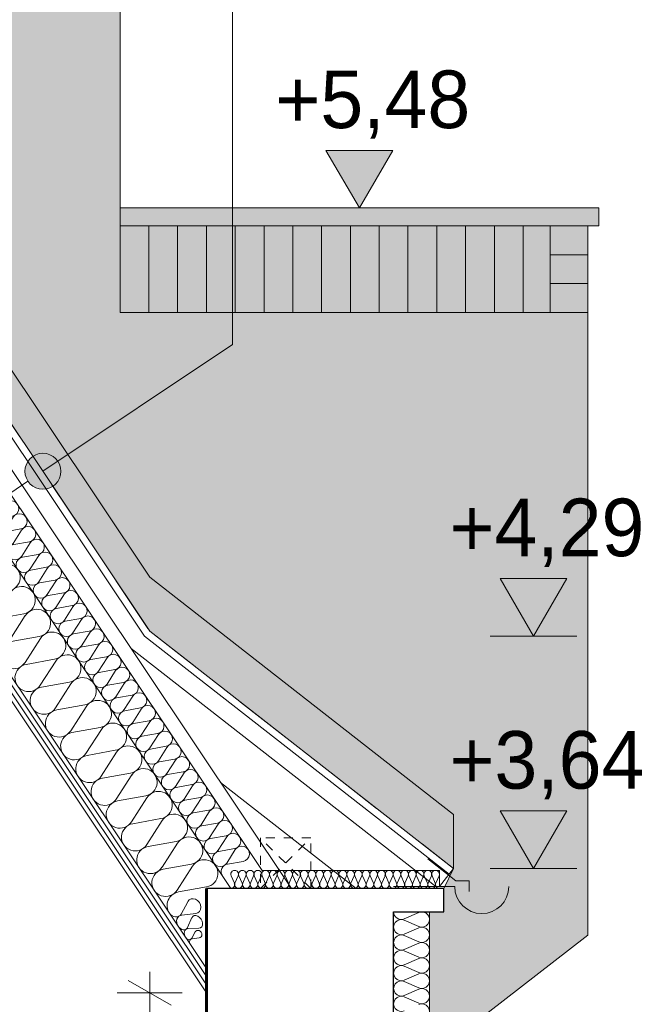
# Model space of a CAD drawing. Extents: x -723047 to -356759, y -30024 to 53940.
# Tile 30 of 121: x -687022 to -685290, y -9067 to -6332. Entities that reach past the tile are written whole.
import ezdxf

# ---------------------------------------------------------------- set-up
doc = ezdxf.new("R2010")
doc.units = 0
doc.header["$MEASUREMENT"] = 0
doc.linetypes.add('Hidden Line', pattern=[50, 25, -25])
doc.linetypes.add('Przerywana', pattern=[320, 160, -160])
for name, color, linetype, lineweight, true_color in [('Arch kolorystyka_Nr_Pióra__104', 7, 'Continuous', 13, 0x876532), ('Arch ocieplenie_Nr_Pióra__44', 7, 'Continuous', 13, 0x029e21), ('Arch stropy_Nr_Pióra__29', 7, 'Continuous', 9, 0x3dad99), ('Arch stropy_Nr_Pióra__44', 7, 'Continuous', 13, 0x029e21), ('arch wypelnienia_Nr_Pióra__108', 7, 'Continuous', 13, 0xfd8379), ('arch wypelnienia_Nr_Pióra__2', 7, 'Continuous', 13, 0x7f7f7f), ('arch wypelnienia_Nr_Pióra__88', 7, 'Continuous', 20, 0xfd4435), ('Inwent Izolacje_Nr_Pióra__2', 7, 'Continuous', 13, 0x7f7f7f), ('INWENT.ŚCIANY_Nr_Pióra__3', 7, 'Continuous', 13, 0xff6600)]:
    doc.layers.add(name, color=color, linetype=linetype, lineweight=lineweight, true_color=true_color)
for name, color, linetype in [('Arch ocieplenie', 7, 'Continuous'), ('Arch opisy', 7, 'Continuous'), ('Inwent Izolacje', 7, 'Continuous'), ('INWENT WYMIARY', 7, 'Continuous')]:
    doc.layers.add(name, color=color, linetype=linetype)
for name, color, linetype, lineweight in [('Arch opisy_Nr_Pióra__21', 7, 'Continuous', 9), ('Arch wykończenie_Nr_Pióra__21', 7, 'Continuous', 9), ('INWENT DACH_Nr_Pióra__21', 7, 'Continuous', 9), ('INWENT KONST. DREWNIANA_Nr_Pióra__21', 7, 'Continuous', 9), ('INWENT RURY SPUSTOWE_Nr_Pióra__21', 7, 'Continuous', 9), ('INWENT WYMIARY_Nr_Pióra__21', 7, 'Continuous', 9), ('INWENT. OKNA_Nr_Pióra__21', 7, 'Continuous', 9), ('INWENT.ŚCIANY_Nr_Pióra__1', 7, 'Continuous', 25), ('INWENT.ŚCIANY_Nr_Pióra__20', 1, 'Continuous', 60), ('INWENT.ŚCIANY_Nr_Pióra__21', 7, 'Continuous', 9)]:
    doc.layers.add(name, color=color, linetype=linetype, lineweight=lineweight)
doc.styles.add('GENERATED_STYLE_2', font='txt')
doc.dimstyles.new('GENERATED_STYLE__2', dxfattribs={"dimtxt": 160.000002, "dimasz": 91.2, "dimexe": 0.18, "dimexo": 0, "dimgap": 0.09, "dimtad": 1, "dimdec": 0, "dimlfac": 0.1, "dimzin": 0, "dimdsep": 46, "dimtxsty": 'GENERATED_STYLE_2', "dimblk": 'ARROWHEAD_2', "dimblk1": 'ARROWHEAD_2', "dimblk2": 'ARROWHEAD_2', "dimcen": 0.09, "dimclrd": 7, "dimclre": 7, "dimclrt": 7, "dimazin": 0, "dimtfac": 1, "dimtdec": 4, "dimtmove": 0, "dimatfit": 3, "dimfxl": 0, "dimtolj": 1, "dimtzin": 0, "dimarcsym": 0})

# ---------------------------------------------------------------- blocks, each defined once
blk = doc.blocks.new('Izolacja cieplna 14_117', base_point=(-686458.8, -8710.1))
at = {"layer": 'Arch ocieplenie_Nr_Pióra__44', "linetype": 'Continuous'}
for p, q in [((-687847.8, -6579), (-687824.1, -6541.7)), ((-687802.3, -6574.3), (-687845.8, -6582)), ((-687824, -6614.5), (-687800.3, -6577.3)), ((-687778.6, -6609.8), (-687822, -6617.5)), ((-687800.3, -6650), (-687776.6, -6612.8)), ((-687754.8, -6645.3), (-687798.3, -6653)), ((-687776.5, -6685.5), (-687752.8, -6648.3)), ((-687731.1, -6680.8), (-687774.5, -6688.5)), ((-687752.8, -6721), (-687729.1, -6683.8)), ((-687707.3, -6716.3), (-687750.8, -6724)), ((-687729, -6756.5), (-687705.3, -6719.3)), ((-687683.6, -6751.8), (-687727.1, -6759.5)), ((-687705.3, -6792.1), (-687681.6, -6754.8)), ((-687659.8, -6787.4), (-687703.3, -6795)), ((-687681.6, -6827.6), (-687657.9, -6790.3)), ((-687636.1, -6822.9), (-687679.6, -6830.5)), ((-687657.8, -6863.1), (-687634.1, -6825.8)), ((-687612.4, -6858.4), (-687655.8, -6866.1)), ((-687634.1, -6898.6), (-687610.4, -6861.4)), ((-687588.6, -6893.9), (-687632.1, -6901.6)), ((-687610.3, -6934.1), (-687586.6, -6896.9)), ((-687564.9, -6929.4), (-687608.3, -6937.1)), ((-687586.6, -6969.6), (-687562.9, -6932.4)), ((-687541.1, -6964.9), (-687584.6, -6972.6)), ((-687562.8, -7005.1), (-687539.1, -6967.9)), ((-687517.4, -7000.4), (-687560.8, -7008.1)), ((-687539.1, -7040.6), (-687515.4, -7003.4)), ((-687493.6, -7035.9), (-687537.1, -7043.6)), ((-687515.4, -7076.2), (-687491.6, -7038.9)), ((-687469.9, -7071.5), (-687513.4, -7079.1)), ((-687491.6, -7111.7), (-687467.9, -7074.4)), ((-687446.1, -7107), (-687489.6, -7114.7)), ((-687467.9, -7147.2), (-687444.2, -7110)), ((-687422.4, -7142.5), (-687465.9, -7150.2)), ((-687444.1, -7182.7), (-687420.4, -7145.5)), ((-687398.7, -7178), (-687442.1, -7185.7)), ((-687420.4, -7218.2), (-687396.7, -7181)), ((-687374.9, -7213.5), (-687418.4, -7221.2)), ((-687396.6, -7253.7), (-687372.9, -7216.5)), ((-687351.2, -7249), (-687394.6, -7256.7)), ((-687372.9, -7289.2), (-687349.2, -7252)), ((-687327.4, -7284.5), (-687370.9, -7292.2)), ((-687349.1, -7324.7), (-687325.4, -7287.5)), ((-687303.7, -7320), (-687347.2, -7327.7)), ((-687325.4, -7360.3), (-687301.7, -7323)), ((-687279.9, -7355.6), (-687323.4, -7363.2)), ((-687301.7, -7395.8), (-687277.9, -7358.5)), ((-687256.2, -7391.1), (-687299.7, -7398.8)), ((-687277.9, -7431.3), (-687254.2, -7394.1)), ((-687232.5, -7426.6), (-687275.9, -7434.3)), ((-687254.2, -7466.8), (-687230.5, -7429.6)), ((-687208.7, -7462.1), (-687252.2, -7469.8)), ((-687230.4, -7502.3), (-687206.7, -7465.1)), ((-687185, -7497.6), (-687228.4, -7505.3)), ((-687206.7, -7537.8), (-687183, -7500.6)), ((-687161.2, -7533.1), (-687204.7, -7540.8)), ((-687182.9, -7573.3), (-687159.2, -7536.1)), ((-687137.5, -7568.6), (-687180.9, -7576.3)), ((-687159.2, -7608.9), (-687135.5, -7571.6)), ((-687113.7, -7604.2), (-687157.2, -7611.8)), ((-687135.4, -7644.4), (-687111.7, -7607.1)), ((-687090, -7639.7), (-687133.5, -7647.4)), ((-687111.7, -7679.9), (-687088, -7642.7)), ((-687066.2, -7675.2), (-687109.7, -7682.9)), ((-687088, -7715.4), (-687064.3, -7678.2)), ((-687042.5, -7710.7), (-687086, -7718.4)), ((-687064.2, -7750.9), (-687040.5, -7713.7)), ((-687018.8, -7746.2), (-687062.2, -7753.9)), ((-687040.5, -7786.4), (-687016.8, -7749.2)), ((-686995, -7781.7), (-687038.5, -7789.4)), ((-687016.7, -7821.9), (-686993, -7784.7)), ((-686971.3, -7817.2), (-687014.7, -7824.9)), ((-686993, -7857.4), (-686969.3, -7820.2)), ((-686947.5, -7852.7), (-686991, -7860.4)), ((-686969.2, -7893), (-686945.5, -7855.7)), ((-686923.8, -7888.3), (-686967.2, -7895.9)), ((-686945.5, -7928.5), (-686921.8, -7891.2)), ((-686900, -7923.8), (-686943.5, -7931.5)), ((-686921.8, -7964), (-686898, -7926.8)), ((-686876.3, -7959.3), (-686919.8, -7967)), ((-686898, -7999.5), (-686874.3, -7962.3)), ((-686852.6, -7994.8), (-686896, -8002.5)), ((-686874.3, -8035), (-686850.6, -7997.8)), ((-686828.8, -8030.3), (-686872.3, -8038)), ((-686850.5, -8070.5), (-686826.8, -8033.3)), ((-686805.1, -8065.8), (-686848.5, -8073.5)), ((-686826.8, -8106), (-686803.1, -8068.8)), ((-686781.3, -8101.3), (-686824.8, -8109)), ((-686803, -8141.6), (-686779.3, -8104.3)), ((-686757.6, -8136.9), (-686801, -8144.5)), ((-686779.3, -8177.1), (-686755.6, -8139.8)), ((-686733.8, -8172.4), (-686777.3, -8180)), ((-686755.5, -8212.6), (-686731.8, -8175.3)), ((-686710.1, -8207.9), (-686753.6, -8215.6)), ((-686731.8, -8248.1), (-686708.1, -8210.9)), ((-686686.3, -8243.4), (-686729.8, -8251.1)), ((-686708.1, -8283.6), (-686684.3, -8246.4)), ((-686662.6, -8278.9), (-686706.1, -8286.6)), ((-686684.3, -8319.1), (-686660.6, -8281.9)), ((-686638.9, -8314.4), (-686682.3, -8322.1)), ((-686660.6, -8354.6), (-686636.9, -8317.4)), ((-686615.1, -8349.9), (-686658.6, -8357.6)), ((-686636.8, -8390.1), (-686613.1, -8352.9)), ((-686591.4, -8385.4), (-686634.8, -8393.1)), ((-686613.1, -8425.7), (-686589.4, -8388.4)), ((-686567.6, -8421), (-686611.1, -8428.6)), ((-686589.3, -8461.2), (-686565.6, -8423.9)), ((-686543.9, -8456.5), (-686587.3, -8464.2)), ((-686565.6, -8496.7), (-686541.9, -8459.5)), ((-686520.1, -8492), (-686563.6, -8499.7)), ((-686541.9, -8532.2), (-686518.1, -8495)), ((-686496.4, -8527.5), (-686539.9, -8535.2)), ((-686518.1, -8567.7), (-686494.4, -8530.5)), ((-686472.6, -8563), (-686516.1, -8570.7)), ((-686494.4, -8603.2), (-686470.7, -8566)), ((-686448.9, -8598.5), (-686492.4, -8606.2)), ((-686470.6, -8638.7), (-686446.9, -8601.5)), ((-686425.2, -8634), (-686468.6, -8641.7)), ((-686446.9, -8674.3), (-686423.2, -8637)), ((-686401.4, -8669.6), (-686444.9, -8677.2))]:
    blk.add_line(p, q, dxfattribs=at)
for centre, start_param, end_param in [((-687806.1, -6553.3), 2.728799, 6.695979), ((-687865.7, -6567.4), 1.570796, 3.554385), ((-687842, -6603), 5.870392, 9.837571), ((-687782.3, -6588.8), 2.728799, 6.695979), ((-687818.2, -6638.5), 5.870392, 9.837571), ((-687758.6, -6624.3), 2.728799, 6.695979), ((-687734.9, -6659.8), 2.728799, 6.695979), ((-687794.5, -6674), 5.870392, 9.837571), ((-687711.1, -6695.3), 2.728799, 6.695979), ((-687770.8, -6709.5), 5.870392, 9.837571), ((-687747, -6745), 5.870392, 9.837571), ((-687687.4, -6730.8), 2.728799, 6.695979), ((-687663.6, -6766.3), 2.728799, 6.695979), ((-687723.3, -6780.5), 5.870392, 9.837571), ((-687639.9, -6801.9), 2.728799, 6.695979), ((-687699.5, -6816), 5.870392, 9.837571), ((-687675.8, -6851.6), 5.870392, 9.837571), ((-687616.1, -6837.4), 2.728799, 6.695979), ((-687592.4, -6872.9), 2.728799, 6.695979), ((-687652, -6887.1), 5.870392, 9.837571), ((-687568.7, -6908.4), 2.728799, 6.695979), ((-687628.3, -6922.6), 5.870392, 9.837571), ((-687604.6, -6958.1), 5.870392, 9.837571), ((-687544.9, -6943.9), 2.728799, 6.695979), ((-687580.8, -6993.6), 5.870392, 9.837571), ((-687521.2, -6979.4), 2.728799, 6.695979), ((-687497.4, -7014.9), 2.728799, 6.695979), ((-687557.1, -7029.1), 5.870392, 9.837571), ((-687473.7, -7050.5), 2.728799, 6.695979), ((-687533.3, -7064.6), 5.870392, 9.837571), ((-687509.6, -7100.1), 5.870392, 9.837571), ((-687449.9, -7086), 2.728799, 6.695979), ((-687426.2, -7121.5), 2.728799, 6.695979), ((-687485.8, -7135.7), 5.870392, 9.837571), ((-687402.4, -7157), 2.728799, 6.695979), ((-687462.1, -7171.2), 5.870392, 9.837571), ((-687438.3, -7206.7), 5.870392, 9.837571), ((-687378.7, -7192.5), 2.728799, 6.695979), ((-687355, -7228), 2.728799, 6.695979), ((-687414.6, -7242.2), 5.870392, 9.837571), ((-687331.2, -7263.5), 2.728799, 6.695979), ((-687390.9, -7277.7), 5.870392, 9.837571), ((-687367.1, -7313.2), 5.870392, 9.837571), ((-687307.5, -7299), 2.728799, 6.695979), ((-687343.4, -7348.7), 5.870392, 9.837571), ((-687283.7, -7334.6), 2.728799, 6.695979), ((-687260, -7370.1), 2.728799, 6.695979), ((-687319.6, -7384.3), 5.870392, 9.837571), ((-687236.2, -7405.6), 2.728799, 6.695979), ((-687295.9, -7419.8), 5.870392, 9.837571), ((-687272.1, -7455.3), 5.870392, 9.837571), ((-687212.5, -7441.1), 2.728799, 6.695979), ((-687188.7, -7476.6), 2.728799, 6.695979), ((-687248.4, -7490.8), 5.870392, 9.837571), ((-687165, -7512.1), 2.728799, 6.695979), ((-687224.6, -7526.3), 5.870392, 9.837571), ((-687200.9, -7561.8), 5.870392, 9.837571), ((-687141.3, -7547.6), 2.728799, 6.695979), ((-687117.5, -7583.1), 2.728799, 6.695979), ((-687177.2, -7597.3), 5.870392, 9.837571), ((-687093.8, -7618.7), 2.728799, 6.695979), ((-687153.4, -7632.8), 5.870392, 9.837571), ((-687129.7, -7668.4), 5.870392, 9.837571), ((-687070, -7654.2), 2.728799, 6.695979), ((-687105.9, -7703.9), 5.870392, 9.837571), ((-687046.3, -7689.7), 2.728799, 6.695979), ((-687022.5, -7725.2), 2.728799, 6.695979), ((-687082.2, -7739.4), 5.870392, 9.837571), ((-686998.8, -7760.7), 2.728799, 6.695979), ((-687058.4, -7774.9), 5.870392, 9.837571), ((-687034.7, -7810.4), 5.870392, 9.837571), ((-686975.1, -7796.2), 2.728799, 6.695979), ((-686951.3, -7831.7), 2.728799, 6.695979), ((-687011, -7845.9), 5.870392, 9.837571), ((-686927.6, -7867.3), 2.728799, 6.695979), ((-686987.2, -7881.4), 5.870392, 9.837571), ((-686963.5, -7917), 5.870392, 9.837571), ((-686903.8, -7902.8), 2.728799, 6.695979), ((-686880.1, -7938.3), 2.728799, 6.695979), ((-686939.7, -7952.5), 5.870392, 9.837571), ((-686856.3, -7973.8), 2.728799, 6.695979), ((-686916, -7988), 5.870392, 9.837571), ((-686892.2, -8023.5), 5.870392, 9.837571), ((-686832.6, -8009.3), 2.728799, 6.695979), ((-686868.5, -8059), 5.870392, 9.837571), ((-686808.8, -8044.8), 2.728799, 6.695979), ((-686785.1, -8080.3), 2.728799, 6.695979), ((-686844.7, -8094.5), 5.870392, 9.837571), ((-686761.4, -8115.8), 2.728799, 6.695979), ((-686821, -8130), 5.870392, 9.837571), ((-686797.3, -8165.5), 5.870392, 9.837571), ((-686737.6, -8151.4), 2.728799, 6.695979), ((-686713.9, -8186.9), 2.728799, 6.695979), ((-686773.5, -8201.1), 5.870392, 9.837571), ((-686690.1, -8222.4), 2.728799, 6.695979), ((-686749.8, -8236.6), 5.870392, 9.837571), ((-686726, -8272.1), 5.870392, 9.837571), ((-686666.4, -8257.9), 2.728799, 6.695979), ((-686702.3, -8307.6), 5.870392, 9.837571), ((-686642.6, -8293.4), 2.728799, 6.695979), ((-686618.9, -8328.9), 2.728799, 6.695979), ((-686678.5, -8343.1), 5.870392, 9.837571), ((-686595.2, -8364.4), 2.728799, 6.695979), ((-686654.8, -8378.6), 5.870392, 9.837571), ((-686631.1, -8414.1), 5.870392, 9.837571), ((-686571.4, -8400), 2.728799, 6.695979), ((-686547.7, -8435.5), 2.728799, 6.695979), ((-686607.3, -8449.6), 5.870392, 9.837571), ((-686523.9, -8471), 2.728799, 6.695979), ((-686583.6, -8485.2), 5.870392, 9.837571), ((-686559.8, -8520.7), 5.870392, 9.837571), ((-686500.2, -8506.5), 2.728799, 6.695979), ((-686476.4, -8542), 2.728799, 6.695979), ((-686536.1, -8556.2), 5.870392, 9.837571), ((-686452.7, -8577.5), 2.728799, 6.695979), ((-686512.3, -8591.7), 5.870392, 9.837571), ((-686488.6, -8627.2), 5.870392, 9.837571), ((-686428.9, -8613), 2.728799, 6.695979), ((-686464.8, -8662.7), 5.870392, 9.837571), ((-686405.2, -8648.5), 2.728799, 6.695979), ((-686441.1, -8698.2), 5.870392, 7.853982)]:
    blk.add_ellipse(centre, major_axis=(-11.9, 17.8), ratio=0.995695, start_param=start_param, end_param=end_param, dxfattribs=at)
blk = doc.blocks.new('Izolacja cieplna 14_118', base_point=(-686606.2, -8813.4))
at = {"layer": 'Arch ocieplenie_Nr_Pióra__44', "linetype": 'Continuous'}
for p, q in [((-687937.3, -6726), (-687894.5, -6659.2)), ((-687855.8, -6717.1), (-687933.8, -6731.3)), ((-687895.1, -6789.2), (-687852.2, -6722.5)), ((-687813.5, -6780.4), (-687891.5, -6794.5)), ((-687852.8, -6852.4), (-687809.9, -6785.7)), ((-687771.2, -6843.6), (-687849.2, -6857.7)), ((-687810.5, -6915.6), (-687767.7, -6848.9)), ((-687728.9, -6906.8), (-687807, -6921)), ((-687768.2, -6978.9), (-687725.4, -6912.1)), ((-687686.7, -6970.1), (-687764.7, -6984.2)), ((-687726, -7042.1), (-687683.1, -6975.4)), ((-687644.4, -7033.3), (-687722.4, -7047.4)), ((-687683.7, -7105.3), (-687640.8, -7038.6)), ((-687602.1, -7096.5), (-687680.1, -7110.6)), ((-687641.4, -7168.6), (-687598.6, -7101.8)), ((-687559.8, -7159.8), (-687637.9, -7173.9)), ((-687599.2, -7231.8), (-687556.3, -7165.1)), ((-687517.6, -7223), (-687595.6, -7237.1)), ((-687556.9, -7295), (-687514, -7228.3)), ((-687475.3, -7286.2), (-687553.3, -7300.3)), ((-687514.6, -7358.2), (-687471.7, -7291.5)), ((-687433, -7349.4), (-687511.1, -7363.6)), ((-687472.3, -7421.5), (-687429.5, -7354.8)), ((-687390.7, -7412.7), (-687468.8, -7426.8)), ((-687430.1, -7484.7), (-687387.2, -7418)), ((-687348.5, -7475.9), (-687426.5, -7490)), ((-687387.8, -7547.9), (-687344.9, -7481.2)), ((-687306.2, -7539.1), (-687384.2, -7553.2)), ((-687345.5, -7611.2), (-687302.6, -7544.4)), ((-687263.9, -7602.4), (-687342, -7616.5)), ((-687303.2, -7674.4), (-687260.4, -7607.7)), ((-687221.6, -7665.6), (-687299.7, -7679.7)), ((-687261, -7737.6), (-687218.1, -7670.9)), ((-687179.4, -7728.8), (-687257.4, -7742.9)), ((-687218.7, -7800.8), (-687175.8, -7734.1)), ((-687137.1, -7792), (-687215.1, -7806.2)), ((-687176.4, -7864.1), (-687133.5, -7797.4)), ((-687094.8, -7855.3), (-687172.9, -7869.4)), ((-687134.1, -7927.3), (-687091.3, -7860.6)), ((-687052.5, -7918.5), (-687130.6, -7932.6)), ((-687091.9, -7990.5), (-687049, -7923.8)), ((-687010.3, -7981.7), (-687088.3, -7995.8)), ((-687049.6, -8053.8), (-687006.7, -7987)), ((-686968, -8045), (-687046, -8059.1)), ((-687007.3, -8117), (-686964.4, -8050.3)), ((-686925.7, -8108.2), (-687003.8, -8122.3)), ((-686965, -8180.2), (-686922.2, -8113.5)), ((-686883.4, -8171.4), (-686961.5, -8185.5)), ((-686922.8, -8243.5), (-686879.9, -8176.7)), ((-686841.2, -8234.6), (-686919.2, -8248.8)), ((-686880.5, -8306.7), (-686837.6, -8240)), ((-686798.9, -8297.9), (-686876.9, -8312)), ((-686838.2, -8369.9), (-686795.3, -8303.2)), ((-686756.6, -8361.1), (-686834.7, -8375.2)), ((-686795.9, -8433.1), (-686753.1, -8366.4)), ((-686714.3, -8424.3), (-686792.4, -8438.4)), ((-686753.7, -8496.4), (-686710.8, -8429.6)), ((-686672.1, -8487.6), (-686750.1, -8501.7)), ((-686711.4, -8559.6), (-686668.5, -8492.9)), ((-686629.8, -8550.8), (-686707.8, -8564.9)), ((-686669.1, -8622.8), (-686626.2, -8556.1)), ((-686587.5, -8614), (-686665.6, -8628.1)), ((-686626.8, -8686.1), (-686584, -8619.3)), ((-686545.2, -8677.2), (-686623.3, -8691.4)), ((-686584.6, -8749.3), (-686541.7, -8682.6)), ((-686503, -8740.5), (-686581, -8754.6))]:
    blk.add_line(p, q, dxfattribs=at)
for centre, start_param, end_param in [((-687862.3, -6679.7), 1.158003, 5.125183), ((-687969.5, -6705.5), 6.283185, 8.266774), ((-687820.1, -6742.9), 1.158003, 5.125183), ((-687927.2, -6768.8), 4.299595, 8.266774), ((-687777.8, -6806.1), 1.158003, 5.125183), ((-687884.9, -6832), 4.299595, 8.266774), ((-687735.5, -6869.3), 1.158003, 5.125183), ((-687842.7, -6895.2), 4.299595, 8.266774), ((-687693.2, -6932.6), 1.158003, 5.125183), ((-687800.4, -6958.4), 4.299595, 8.266774), ((-687651, -6995.8), 1.158003, 5.125183), ((-687758.1, -7021.7), 4.299595, 8.266774), ((-687608.7, -7059), 1.158003, 5.125183), ((-687715.8, -7084.9), 4.299595, 8.266774), ((-687566.4, -7122.3), 1.158003, 5.125183), ((-687673.6, -7148.1), 4.299595, 8.266774), ((-687524.2, -7185.5), 1.158003, 5.125183), ((-687631.3, -7211.4), 4.299595, 8.266774), ((-687481.9, -7248.7), 1.158003, 5.125183), ((-687589, -7274.6), 4.299595, 8.266774), ((-687439.6, -7311.9), 1.158003, 5.125183), ((-687546.7, -7337.8), 4.299595, 8.266774), ((-687397.3, -7375.2), 1.158003, 5.125183), ((-687504.5, -7401.1), 4.299595, 8.266774), ((-687355.1, -7438.4), 1.158003, 5.125183), ((-687462.2, -7464.3), 4.299595, 8.266774), ((-687312.8, -7501.6), 1.158003, 5.125183), ((-687419.9, -7527.5), 4.299595, 8.266774), ((-687270.5, -7564.9), 1.158003, 5.125183), ((-687377.6, -7590.7), 4.299595, 8.266774), ((-687228.2, -7628.1), 1.158003, 5.125183), ((-687335.4, -7654), 4.299595, 8.266774), ((-687186, -7691.3), 1.158003, 5.125183), ((-687293.1, -7717.2), 4.299595, 8.266774), ((-687143.7, -7754.5), 1.158003, 5.125183), ((-687250.8, -7780.4), 4.299595, 8.266774), ((-687101.4, -7817.8), 1.158003, 5.125183), ((-687208.5, -7843.7), 4.299595, 8.266774), ((-687059.1, -7881), 1.158003, 5.125183), ((-687166.3, -7906.9), 4.299595, 8.266774), ((-687016.9, -7944.2), 1.158003, 5.125183), ((-687124, -7970.1), 4.299595, 8.266774), ((-686974.6, -8007.5), 1.158003, 5.125183), ((-687081.7, -8033.3), 4.299595, 8.266774), ((-686932.3, -8070.7), 1.158003, 5.125183), ((-687039.4, -8096.6), 4.299595, 8.266774), ((-686890, -8133.9), 1.158003, 5.125183), ((-686997.2, -8159.8), 4.299595, 8.266774), ((-686847.8, -8197.1), 1.158003, 5.125183), ((-686954.9, -8223), 4.299595, 8.266774), ((-686805.5, -8260.4), 1.158003, 5.125183), ((-686912.6, -8286.3), 4.299595, 8.266774), ((-686763.2, -8323.6), 1.158003, 5.125183), ((-686870.3, -8349.5), 4.299595, 8.266774), ((-686720.9, -8386.8), 1.158003, 5.125183), ((-686828.1, -8412.7), 4.299595, 8.266774), ((-686678.7, -8450.1), 1.158003, 5.125183), ((-686785.8, -8475.9), 4.299595, 8.266774), ((-686636.4, -8513.3), 1.158003, 5.125183), ((-686743.5, -8539.2), 4.299595, 8.266774), ((-686594.1, -8576.5), 1.158003, 5.125183), ((-686701.2, -8602.4), 4.299595, 8.266774), ((-686551.8, -8639.8), 1.158003, 5.125183), ((-686659, -8665.6), 4.299595, 8.266774), ((-686509.6, -8703), 1.158003, 5.125183), ((-686616.7, -8728.9), 4.299595, 8.266774), ((-686574.4, -8792.1), 4.299596, 6.283185)]:
    blk.add_ellipse(centre, major_axis=(-31.8, -21.3), ratio=0.993409, start_param=start_param, end_param=end_param, dxfattribs=at)
blk = doc.blocks.new('Izolacja cieplna 14_119', base_point=(-686582.1, -8849.5))
at = {"layer": 'Arch ocieplenie_Nr_Pióra__44', "linetype": 'Continuous'}
for p, q in [((-686574, -8815.8), (-686555.3, -8781.5)), ((-686533.2, -8814.7), (-686572, -8818.8))]:
    blk.add_line(p, q, dxfattribs=at)
for centre, start_param, end_param in [((-686538.2, -8794), 2.728799, 6.695979), ((-686591.1, -8803.3), 1.570796, 3.554385), ((-686566.9, -8839.4), 5.870392, 7.853982)]:
    blk.add_ellipse(centre, major_axis=(-12.1, 18.1), ratio=0.835756, start_param=start_param, end_param=end_param, dxfattribs=at)
blk = doc.blocks.new('Izolacja cieplna 14_120', base_point=(-686560.5, -8881.7))
at = {"layer": 'Arch ocieplenie_Nr_Pióra__44', "linetype": 'Continuous'}
for p, q in [((-686556.4, -8853.7), (-686543.9, -8825.9)), ((-686524.1, -8855.5), (-686554.6, -8856.4))]:
    blk.add_line(p, q, dxfattribs=at)
for centre, start_param, end_param in [((-686529.5, -8837.7), 2.728799, 6.695979), ((-686570.8, -8842), 1.570796, 3.554385), ((-686549.2, -8874.2), 5.870392, 7.853982)]:
    blk.add_ellipse(centre, major_axis=(-10.8, 16.1), ratio=0.701636, start_param=start_param, end_param=end_param, dxfattribs=at)
blk = doc.blocks.new('Izolacja cieplna 14_121', base_point=(-686548.3, -8900))
at = {"layer": 'Arch ocieplenie_Nr_Pióra__44', "linetype": 'Continuous'}
for p, q in [((-686544.1, -8882.8), (-686534.5, -8865.4)), ((-686523.3, -8882.1), (-686543.1, -8884.4))]:
    blk.add_line(p, q, dxfattribs=at)
for centre, start_param, end_param in [((-686525.8, -8871.7), 2.728799, 6.695979), ((-686552.8, -8876.6), 1.570796, 3.554385), ((-686540.6, -8894.8), 5.870392, 7.853982)]:
    blk.add_ellipse(centre, major_axis=(-6.1, 9.12), ratio=0.849241, start_param=start_param, end_param=end_param, dxfattribs=at)
blk = doc.blocks.new('Izolacja cieplna 14_122', base_point=(-685856.1, -8744.6))
at = {"layer": 'Arch ocieplenie_Nr_Pióra__44', "linetype": 'Continuous'}
for p, q in [((-686425.8, -8729.7), (-686434.8, -8709.5)), ((-686415.1, -8709.5), (-686424, -8729.7)), ((-686404.4, -8729.7), (-686413.3, -8709.5)), ((-686393.6, -8709.5), (-686402.6, -8729.7)), ((-686382.9, -8729.7), (-686391.8, -8709.5)), ((-686372.2, -8709.5), (-686381.1, -8729.7)), ((-686361.4, -8729.7), (-686370.4, -8709.5)), ((-686350.7, -8709.5), (-686359.6, -8729.7)), ((-686340, -8729.7), (-686348.9, -8709.5)), ((-686329.2, -8709.5), (-686338.2, -8729.7)), ((-686318.5, -8729.7), (-686327.4, -8709.5)), ((-686307.8, -8709.5), (-686316.7, -8729.7)), ((-686297, -8729.7), (-686306, -8709.5)), ((-686286.3, -8709.5), (-686295.2, -8729.7)), ((-686275.6, -8729.7), (-686284.5, -8709.5)), ((-686264.8, -8709.5), (-686273.8, -8729.7)), ((-686254.1, -8729.7), (-686263, -8709.5)), ((-686243.4, -8709.5), (-686252.3, -8729.7)), ((-686232.6, -8729.7), (-686241.6, -8709.5)), ((-686221.9, -8709.5), (-686230.8, -8729.7)), ((-686211.2, -8729.7), (-686220.1, -8709.5)), ((-686200.4, -8709.5), (-686209.4, -8729.7)), ((-686189.7, -8729.7), (-686198.6, -8709.5)), ((-686179, -8709.5), (-686187.9, -8729.7)), ((-686168.2, -8729.7), (-686177.2, -8709.5)), ((-686157.5, -8709.5), (-686166.4, -8729.7)), ((-686146.8, -8729.7), (-686155.7, -8709.5)), ((-686136, -8709.5), (-686145, -8729.7)), ((-686125.3, -8729.7), (-686134.2, -8709.5)), ((-686114.6, -8709.5), (-686123.5, -8729.7)), ((-686103.8, -8729.7), (-686112.8, -8709.5)), ((-686093.1, -8709.5), (-686102, -8729.7)), ((-686082.4, -8729.7), (-686091.3, -8709.5)), ((-686071.6, -8709.5), (-686080.6, -8729.7)), ((-686060.9, -8729.7), (-686069.8, -8709.5)), ((-686050.2, -8709.5), (-686059.1, -8729.7)), ((-686039.4, -8729.7), (-686048.4, -8709.5)), ((-686028.7, -8709.5), (-686037.6, -8729.7)), ((-686018, -8729.7), (-686026.9, -8709.5)), ((-686007.2, -8709.5), (-686016.2, -8729.7)), ((-685996.5, -8729.7), (-686005.4, -8709.5)), ((-685985.8, -8709.5), (-685994.7, -8729.7)), ((-685975, -8729.7), (-685984, -8709.5)), ((-685964.3, -8709.5), (-685973.2, -8729.7)), ((-685953.6, -8729.7), (-685962.5, -8709.5)), ((-685942.8, -8709.5), (-685951.8, -8729.7)), ((-685932.1, -8729.7), (-685941, -8709.5)), ((-685921.4, -8709.5), (-685930.3, -8729.7)), ((-685910.6, -8729.7), (-685919.6, -8709.5)), ((-685899.9, -8709.5), (-685908.8, -8729.7)), ((-685889.2, -8729.7), (-685898.1, -8709.5)), ((-685878.4, -8709.5), (-685887.4, -8729.7)), ((-685867.7, -8729.7), (-685876.6, -8709.5)), ((-685857, -8709.5), (-685865.9, -8729.7))]:
    blk.add_line(p, q, dxfattribs=at)
for centre, start_param, end_param in [((-686424.9, -8705.2), 2.728799, 6.695979), ((-686403.5, -8705.2), 2.728799, 6.695979), ((-686382, -8705.2), 2.728799, 6.695979), ((-686360.5, -8705.2), 2.728799, 6.695979), ((-686339.1, -8705.2), 2.728799, 6.695979), ((-686317.6, -8705.2), 2.728799, 6.695979), ((-686296.1, -8705.2), 2.728799, 6.695979), ((-686274.7, -8705.2), 2.728799, 6.695979), ((-686253.2, -8705.2), 2.728799, 6.695979), ((-686231.7, -8705.2), 2.728799, 6.695979), ((-686210.3, -8705.2), 2.728799, 6.695979), ((-686188.8, -8705.2), 2.728799, 6.695979), ((-686167.3, -8705.2), 2.728799, 6.695979), ((-686145.9, -8705.2), 2.728799, 6.695979), ((-686124.4, -8705.2), 2.728799, 6.695979), ((-686102.9, -8705.2), 2.728799, 6.695979), ((-686081.5, -8705.2), 2.728799, 6.695979), ((-686060, -8705.2), 2.728799, 6.695979), ((-686038.5, -8705.2), 2.728799, 6.695979), ((-686017.1, -8705.2), 2.728799, 6.695979), ((-685995.6, -8705.2), 2.728799, 6.695979), ((-685974.1, -8705.2), 2.728799, 6.695979), ((-685952.7, -8705.2), 2.728799, 6.695979), ((-685931.2, -8705.2), 2.728799, 6.695979), ((-685909.7, -8705.2), 2.728799, 6.695979), ((-685888.3, -8705.2), 2.728799, 6.695979), ((-685866.8, -8705.2), 2.728799, 6.695979), ((-686435.7, -8734), 1.570796, 3.554385), ((-686414.2, -8734), 5.870392, 9.837571), ((-686392.7, -8734), 5.870392, 9.837571), ((-686371.3, -8734), 5.870392, 9.837571), ((-686349.8, -8734), 5.870392, 9.837571), ((-686328.3, -8734), 5.870392, 9.837571), ((-686306.9, -8734), 5.870392, 9.837571), ((-686285.4, -8734), 5.870392, 9.837571), ((-686263.9, -8734), 5.870392, 9.837571), ((-686242.5, -8734), 5.870392, 9.837571), ((-686221, -8734), 5.870392, 9.837571), ((-686199.5, -8734), 5.870392, 9.837571), ((-686178.1, -8734), 5.870392, 9.837571), ((-686156.6, -8734), 5.870392, 9.837571), ((-686135.1, -8734), 5.870392, 9.837571), ((-686113.7, -8734), 5.870392, 9.837571), ((-686092.2, -8734), 5.870392, 9.837571), ((-686070.7, -8734), 5.870392, 9.837571), ((-686049.3, -8734), 5.870392, 9.837571), ((-686027.8, -8734), 5.870392, 9.837571), ((-686006.3, -8734), 5.870392, 9.837571), ((-685984.9, -8734), 5.870392, 9.837571), ((-685963.4, -8734), 5.870392, 9.837571), ((-685941.9, -8734), 5.870392, 9.837571), ((-685920.5, -8734), 5.870392, 9.837571), ((-685899, -8734), 5.870392, 9.837571), ((-685877.5, -8734), 5.870392, 9.837571), ((-685856.1, -8734), 5.870392, 7.853982)]:
    blk.add_ellipse(centre, major_axis=(-10.7, 0), ratio=0.990723, start_param=start_param, end_param=end_param, dxfattribs=at)
blk = doc.blocks.new('Izolacja cieplna 14_250', base_point=(-685983.4, -8809.6))
at = {"layer": 'Inwent Izolacje_Nr_Pióra__2', "linetype": 'Continuous'}
for p, q in [((-685913.2, -8811.4), (-685953.6, -8829.1)), ((-685953.6, -8832.7), (-685913.2, -8850.4)), ((-685913.2, -8854), (-685953.6, -8871.8)), ((-685953.6, -8875.3), (-685913.2, -8893.1)), ((-685913.2, -8896.7), (-685953.6, -8914.4)), ((-685953.6, -8918), (-685913.2, -8935.7)), ((-685913.2, -8939.3), (-685953.6, -8957)), ((-685953.6, -8960.6), (-685913.2, -8978.3)), ((-685913.2, -8981.9), (-685953.6, -8999.6)), ((-685953.6, -9003.2), (-685913.2, -9020.9)), ((-685913.2, -9024.5), (-685953.6, -9042.3)), ((-685953.6, -9045.8), (-685913.2, -9063.6))]:
    blk.add_line(p, q, dxfattribs=at)
for centre, start_param, end_param in [((-685962.1, -8852.2), 2.7288, 6.695979), ((-685962.1, -8809.6), 4.712389, 6.695979), ((-685904.7, -8830.9), 5.870392, 9.837571), ((-685904.7, -8873.6), 5.870392, 9.837571), ((-685962.1, -8894.9), 2.7288, 6.695979), ((-685962.1, -8937.5), 2.7288, 6.695979), ((-685904.7, -8916.2), 5.870392, 9.837571), ((-685904.7, -8958.8), 5.870392, 9.837571), ((-685962.1, -8980.1), 2.7288, 6.695979), ((-685904.7, -9001.4), 5.870392, 9.837571), ((-685962.1, -9022.7), 2.7288, 6.695979), ((-685904.7, -9044.1), 5.870392, 9.837571), ((-685962.1, -9065.4), 2.7288, 6.695979), ((-685904.7, -9086.7), 5.870392, 9.837571)]:
    blk.add_ellipse(centre, major_axis=(0, -21.3), ratio=0.997903, start_param=start_param, end_param=end_param, dxfattribs=at)
blk = doc.blocks.new('Wymiary_170', base_point=(-686078.4, -6854.6))
at = {"layer": 'INWENT WYMIARY_Nr_Pióra__21', "linetype": 'Continuous'}
blk.add_hatch(color=256, dxfattribs=at).paths.add_polyline_path([(-686078.4, -6854.6), (-686171.2, -6694.6), (-685985.6, -6694.6)], flags=0)
for p, q in [((-686078.4, -6854.6), (-686171.2, -6694.6)), ((-686171.2, -6694.6), (-685985.6, -6694.6)), ((-685985.6, -6694.6), (-686078.4, -6854.6)), ((-686078.4, -6854.6), (-686198.4, -6854.6)), ((-686078.4, -6854.6), (-685958.4, -6854.6))]:
    blk.add_line(p, q, dxfattribs=at)
at = {"layer": 'INWENT WYMIARY_Nr_Pióra__21', "insert": (-686311.8, -6662.6), "char_height": 160, "attachment_point": 7, "style": 'GENERATED_STYLE_2'}
blk.add_mtext('{+5,48}', dxfattribs=at)
blk = doc.blocks.new('Wymiary_182', base_point=(-685594.7, -8689.4))
at = {"layer": 'INWENT WYMIARY_Nr_Pióra__21', "linetype": 'Continuous'}
blk.add_hatch(color=256, dxfattribs=at).paths.add_polyline_path([(-685594.7, -8689.4), (-685687.5, -8529.4), (-685501.9, -8529.4)], flags=0)
for p, q in [((-685594.7, -8689.4), (-685687.5, -8529.4)), ((-685687.5, -8529.4), (-685501.9, -8529.4)), ((-685501.9, -8529.4), (-685594.7, -8689.4)), ((-685594.7, -8689.4), (-685714.7, -8689.4)), ((-685594.7, -8689.4), (-685474.7, -8689.4))]:
    blk.add_line(p, q, dxfattribs=at)
at = {"layer": 'INWENT WYMIARY_Nr_Pióra__21', "insert": (-685828.1, -8497.4), "char_height": 160, "attachment_point": 7, "style": 'GENERATED_STYLE_2'}
blk.add_mtext('{+3,64}', dxfattribs=at)
blk = doc.blocks.new('Wymiary_254', base_point=(-685594.7, -8043.7))
at = {"layer": 'INWENT WYMIARY_Nr_Pióra__21', "linetype": 'Continuous'}
blk.add_hatch(color=256, dxfattribs=at).paths.add_polyline_path([(-685594.7, -8043.7), (-685687.5, -7883.7), (-685501.9, -7883.7)], flags=0)
for p, q in [((-685594.7, -8043.7), (-685687.5, -7883.7)), ((-685687.5, -7883.7), (-685501.9, -7883.7)), ((-685501.9, -7883.7), (-685594.7, -8043.7)), ((-685594.7, -8043.7), (-685714.7, -8043.7)), ((-685594.7, -8043.7), (-685474.7, -8043.7))]:
    blk.add_line(p, q, dxfattribs=at)
at = {"layer": 'INWENT WYMIARY_Nr_Pióra__21', "insert": (-685828.1, -7851.7), "char_height": 160, "attachment_point": 7, "style": 'GENERATED_STYLE_2'}
blk.add_mtext('{+4,29}', dxfattribs=at)
blk = doc.blocks.new('*D1116')
at = {"layer": 'INWENT WYMIARY_Nr_Pióra__21', "linetype": 'Continuous'}
for p, q in [((-686661, -9034.6), (-686661, -8976)), ((-686601, -9069.3), (-686721, -9000)), ((-686571, -9034.6), (-686751, -9034.6)), ((-686661, -9729.6), (-686661, -9034.6)), ((-686721, -9695), (-686601, -9764.3)), ((-686571, -9729.6), (-686751, -9729.6)), ((-686661, -9788.3), (-686661, -9729.6))]:
    blk.add_line(p, q, dxfattribs=at)
at = {"layer": 'INWENT WYMIARY_Nr_Pióra__21', "insert": (-686693, -9484.5), "char_height": 160, "attachment_point": 7, "rotation": 90, "style": 'GENERATED_STYLE_2'}
blk.add_mtext('{69}', dxfattribs=at)
blk = doc.blocks.new('ARROWHEAD_2')
at = {"color": 0, "linetype": 'Continuous', "lineweight": 0}
for p, q in [((-0.378, -0.655), (0.378, 0.655)), ((0, 0), (-1, 0))]:
    blk.add_line(p, q, dxfattribs=at)
blk = doc.blocks.new('Linia_169', base_point=(-687313, -7823.7))
at = {"layer": 'Arch opisy_Nr_Pióra__21', "linetype": 'Continuous'}
for points in [[(-686907.6, -7586.1), (-686911.4, -7567), (-686922.3, -7550.8), (-686938.5, -7539.9), (-686957.6, -7536.1), (-686976.8, -7539.9), (-686993, -7550.8), (-687003.8, -7567), (-687007.6, -7586.1), (-687003.8, -7605.2), (-686993, -7621.5), (-686976.8, -7632.3), (-686957.6, -7636.1), (-686938.5, -7632.3), (-686922.3, -7621.5), (-686911.4, -7605.2)], [(-687263, -7823.7), (-687266.8, -7804.6), (-687277.7, -7788.4), (-687293.9, -7777.5), (-687313, -7773.7), (-687332.2, -7777.5), (-687348.4, -7788.4), (-687359.2, -7804.6), (-687363, -7823.7), (-687359.2, -7842.9), (-687348.4, -7859.1), (-687332.2, -7869.9), (-687313, -7873.7), (-687293.9, -7869.9), (-687277.7, -7859.1), (-687266.8, -7842.9)]]:
    blk.add_hatch(color=256, dxfattribs=at).paths.add_polyline_path(points, flags=0)
blk.add_line((-687271.5, -7795.9), (-686999.2, -7613.9), dxfattribs=at)
for centre in [(-686957.6, -7586.1), (-687313, -7823.7)]:
    blk.add_circle(centre, 50, dxfattribs=at)
blk = doc.blocks.new('Linia_170', base_point=(-686430.5, -7233.7))
at = {"layer": 'Arch opisy_Nr_Pióra__21', "linetype": 'Continuous'}
blk.add_line((-686430.5, -7233.7), (-686430.5, -6173.3), dxfattribs=at)
blk.add_circle((-686430.5, -5873.3), 300, dxfattribs=at)

msp = doc.modelspace()

# ---------------------------------------------------------------- hatches: boundary and pattern name
at = {"layer": 'Arch kolorystyka_Nr_Pióra__104', "linetype": 'Continuous', "lineweight": 0, "true_color": 0x21190c}
msp.add_hatch(color=28, dxfattribs=at).paths.add_polyline_path([(-691013.7, -1369.6), (-690253.3, -2506.8), (-686888.3, -7539.8), (-686660.9, -7879.9), (-685816.8, -8539.4), (-685816.8, -8689.4), (-685827, -8710.5), (-685841, -8739.6), (-685843.4, -8744.6), (-685843.4, -8809.6), (-685883.4, -8809.6), (-685883.4, -9214.6), (-685443.4, -8874.6), (-685443.4, -7144.6), (-686430.5, -7144.6), (-686743.4, -7144.6), (-686743.4, -6904.6), (-686743.4, -5679.6), (-688043.4, -5679.6), (-688043.4, -5439.6), (-688043.4, -2949.6), (-689343.4, -2949.6), (-689343.4, -2709.6), (-689343.4, -1369.6), (-690253.3, -1369.6)], flags=0)
at = {"layer": 'arch wypelnienia_Nr_Pióra__108', "linetype": 'Continuous'}
msp.add_hatch(color=256, dxfattribs=at).paths.add_polyline_path([(-696230, -8539.4), (-696230, -8689.4), (-695385.9, -8029.9), (-695089.2, -7586.1), (-691023.4, -1505), (-690253.3, -2656.8), (-686957.6, -7586.1), (-686660.9, -8029.9), (-685816.8, -8689.4), (-685816.8, -8539.4), (-686660.9, -7879.9), (-686888.3, -7539.8), (-690253.3, -2506.8), (-691013.7, -1369.6), (-691023.4, -1369.6), (-691033.2, -1369.6), (-695158.5, -7539.8), (-695385.9, -7879.9)], flags=0)
at = {"layer": 'arch wypelnienia_Nr_Pióra__2', "linetype": 'Continuous', "lineweight": 0, "true_color": 0x3f3f3f}
msp.add_hatch(color=250, dxfattribs=at).paths.add_polyline_path([(-686743.4, -6904.6), (-685413.4, -6904.6), (-685413.4, -6854.6), (-686743.4, -6854.6)], flags=0)
at = {"layer": 'arch wypelnienia_Nr_Pióra__88', "linetype": 'Continuous'}
msp.add_hatch(color=256, dxfattribs=at).paths.add_polyline_path([(-685443.4, -6904.6), (-686743.4, -6904.6), (-686743.4, -7144.6), (-685443.4, -7144.6)], flags=0)

# ---------------------------------------------------------------- linework, layer by layer
at = {"layer": 'Arch opisy_Nr_Pióra__21', "linetype": 'Continuous'}
msp.add_line((-686957.6, -7586.1), (-686430.5, -7233.7), dxfattribs=at)
at = {"layer": 'Arch stropy_Nr_Pióra__29', "linetype": 'Continuous'}
for p, q in [((-687945.9, -6809.6), (-686503.4, -8967.2)), ((-687959.3, -6834.6), (-686503.4, -9012.1)), ((-687952.6, -6822.1), (-686503.4, -8989.7)), ((-687966, -6847.1), (-686503.4, -9034.6))]:
    msp.add_line(p, q, dxfattribs=at)
at = {"layer": 'Arch stropy_Nr_Pióra__44', "linetype": 'Continuous'}
for p, q in [((-687816.4, -6499.6), (-686348.8, -8694.6)), ((-685856.1, -8694.6), (-686348.8, -8694.6)), ((-685856.1, -8739.6), (-685856.1, -8694.6))]:
    msp.add_line(p, q, dxfattribs=at)
at = {"layer": 'Arch wykończenie_Nr_Pióra__21', "linetype": 'Continuous'}
for p, q in [((-686743.4, -6904.6), (-686743.4, -7144.6)), ((-686663.4, -6904.6), (-686663.4, -7144.6)), ((-686583.4, -6904.6), (-686583.4, -7144.6)), ((-686503.4, -6904.6), (-686503.4, -7144.6)), ((-686423.4, -6904.6), (-686423.4, -7144.6)), ((-686343.4, -6904.6), (-686343.4, -7144.6)), ((-686263.4, -6904.6), (-686263.4, -7144.6)), ((-686183.4, -6904.6), (-686183.4, -7144.6)), ((-686103.4, -6904.6), (-686103.4, -7144.6)), ((-686023.4, -6904.6), (-686023.4, -7144.6)), ((-685943.4, -6904.6), (-685943.4, -7144.6)), ((-685863.4, -6904.6), (-685863.4, -7144.6)), ((-685783.4, -6904.6), (-685783.4, -7144.6)), ((-685703.4, -6904.6), (-685703.4, -7144.6)), ((-685623.4, -6904.6), (-685623.4, -7144.6)), ((-685548.4, -6904.6), (-685548.4, -7144.6)), ((-685443.4, -6984.6), (-685548.4, -6984.6)), ((-685443.4, -7064.6), (-685548.4, -7064.6)), ((-685443.4, -7144.6), (-686743.4, -7144.6))]:
    msp.add_line(p, q, dxfattribs=at)
at = {"layer": 'INWENT DACH_Nr_Pióra__21', "linetype": 'Continuous'}
for p, q in [((-686660.9, -7879.9), (-685816.8, -8539.4)), ((-686660.9, -8029.9), (-685816.8, -8689.4)), ((-686675.8, -8043.7), (-685829.1, -8705.1)), ((-685816.8, -8539.4), (-685816.8, -8689.4)), ((-685888.5, -8662.4), (-685810.5, -8723.3)), ((-685816.8, -8689.4), (-685856.1, -8739.6)), ((-685810.5, -8723.3), (-685773.4, -8723.3)), ((-685773.4, -8723.3), (-685773.4, -8753.3)), ((-685813.4, -8739.6), (-685983.4, -8739.6))]:
    msp.add_line(p, q, dxfattribs=at)
at = {"layer": 'INWENT DACH_Nr_Pióra__21', "linetype": 'Przerywana'}
for p, q in [((-686660.9, -8029.9), (-685816.8, -8689.4)), ((-685816.8, -8689.4), (-685843.4, -8744.6))]:
    msp.add_line(p, q, dxfattribs=at)
at = {"layer": 'INWENT KONST. DREWNIANA_Nr_Pióra__21', "linetype": 'Continuous'}
for p, q in [((-691023.4, -1355), (-686660.9, -7879.9)), ((-691023.4, -1505), (-686660.9, -8029.9)), ((-691023.4, -1541), (-686675.8, -8043.7)), ((-691023.4, -1631), (-686267.3, -8744.6)), ((-689571.4, -4054.6), (-686435.7, -8744.6)), ((-686712.9, -8078.1), (-685866.2, -8739.6)), ((-686464.2, -8450.1), (-686087.2, -8744.6))]:
    msp.add_line(p, q, dxfattribs=at)
at = {"layer": 'INWENT KONST. DREWNIANA_Nr_Pióra__21', "linetype": 'Przerywana'}
msp.add_line((-691023.4, -1505), (-686660.9, -8029.9), dxfattribs=at)
at = {"layer": 'INWENT KONST. DREWNIANA_Nr_Pióra__21', "linetype": 'Hidden Line'}
for p, q in [((-686213.4, -8604.6), (-686353.4, -8604.6)), ((-686353.4, -8604.6), (-686353.4, -8744.6)), ((-686353.4, -8744.6), (-686213.4, -8604.6)), ((-686213.4, -8744.6), (-686353.4, -8604.6)), ((-686213.4, -8744.6), (-686213.4, -8604.6)), ((-686353.4, -8744.6), (-686213.4, -8744.6))]:
    msp.add_line(p, q, dxfattribs=at)
at = {"layer": 'INWENT RURY SPUSTOWE_Nr_Pióra__21', "linetype": 'Continuous'}
msp.add_arc((-685738.4, -8739.6), 75, 180, 0, dxfattribs=at)
at = {"layer": 'INWENT. OKNA_Nr_Pióra__21', "linetype": 'Przerywana'}
for p, q in [((-685843.4, -8809.6), (-685843.4, -8744.6)), ((-685883.4, -9214.6), (-685883.4, -8809.6)), ((-685883.4, -8809.6), (-685843.4, -8809.6))]:
    msp.add_line(p, q, dxfattribs=at)
at = {"layer": 'INWENT.ŚCIANY_Nr_Pióra__1', "linetype": 'Continuous'}
for p, q in [((-686083.4, -8744.6), (-686503.4, -8744.6)), ((-685843.4, -8744.6), (-686173.4, -8744.6)), ((-685843.4, -8809.6), (-685843.4, -8744.6)), ((-685983.4, -14241.2), (-685983.4, -8809.6)), ((-685983.4, -8809.6), (-685843.4, -8809.6))]:
    msp.add_line(p, q, dxfattribs=at)
at = {"layer": 'INWENT.ŚCIANY_Nr_Pióra__20', "linetype": 'Continuous'}
msp.add_line((-686503.4, -12329.6), (-686503.4, -8744.6), dxfattribs=at)
at = {"layer": 'INWENT.ŚCIANY_Nr_Pióra__21', "linetype": 'Continuous'}
for p, q in [((-686743.4, -6904.6), (-686743.4, -5439.6)), ((-685413.4, -6854.6), (-686743.4, -6854.6)), ((-685413.4, -6904.6), (-685413.4, -6854.6)), ((-685413.4, -6904.6), (-686743.4, -6904.6)), ((-685443.4, -8874.6), (-685443.4, -6904.6)), ((-685443.4, -8874.6), (-685883.4, -9214.6))]:
    msp.add_line(p, q, dxfattribs=at)
at = {"layer": 'INWENT.ŚCIANY_Nr_Pióra__3', "linetype": 'Continuous'}
msp.add_line((-685883.4, -12219.6), (-685883.4, -8809.6), dxfattribs=at)

# ---------------------------------------------------------------- block references
at = {"layer": 'Arch ocieplenie', "color": 104, "linetype": 'Continuous', "lineweight": 13, "true_color": 0x029e21}
for name, p in [('Izolacja cieplna 14_117', (-686458.8, -8710.1)), ('Izolacja cieplna 14_118', (-686606.2, -8813.4)), ('Izolacja cieplna 14_122', (-685856.1, -8744.6)), ('Izolacja cieplna 14_119', (-686582.1, -8849.5)), ('Izolacja cieplna 14_120', (-686560.5, -8881.7)), ('Izolacja cieplna 14_121', (-686548.3, -8900))]:
    msp.add_blockref(name, p, dxfattribs=at)
at = {"layer": 'Arch opisy', "linetype": 'Continuous'}
for name, p in [('Linia_170', (-686430.5, -7233.7)), ('Linia_169', (-687313, -7823.7))]:
    msp.add_blockref(name, p, dxfattribs=at)
at = {"layer": 'Inwent Izolacje', "color": 104, "linetype": 'Continuous', "lineweight": 13, "true_color": 0x029e21}
msp.add_blockref('Izolacja cieplna 14_250', (-685983.4, -8809.6), dxfattribs=at)
at = {"layer": 'INWENT WYMIARY', "linetype": 'Continuous'}
for name, p in [('Wymiary_170', (-686078.4, -6854.6)), ('Wymiary_254', (-685594.7, -8043.7)), ('Wymiary_182', (-685594.7, -8689.4))]:
    msp.add_blockref(name, p, dxfattribs=at)

# ---------------------------------------------------------------- dimensions: what is measured, and where the dimension line sits
dim = msp.add_linear_dim(base=(-686661.0263, -9729.6149), p1=(-686503.4135, -9729.6149), p2=(-686503.4135, -9034.6314), angle=90, dimstyle='GENERATED_STYLE__2', dxfattribs=at)
dim.commit()
dim.dimension.update_dxf_attribs({"geometry": '*D1116', "text_midpoint": (-686773.0263, -9363.1063)})

doc.saveas('drawing.dxf')
